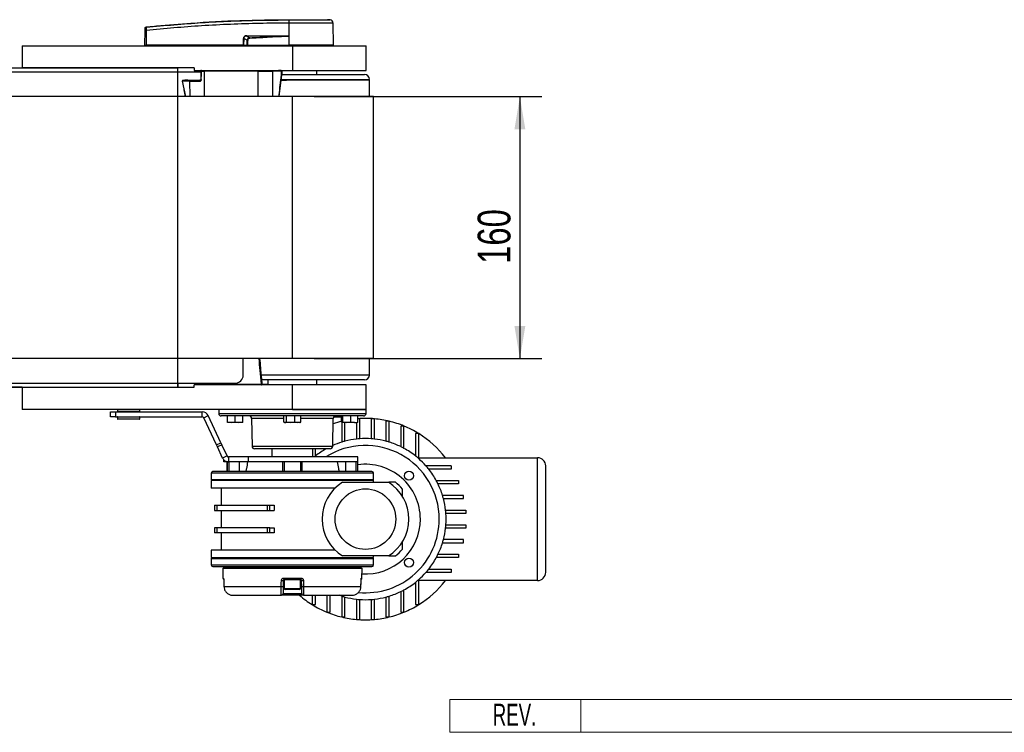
# Model space of a CAD drawing. Header units: millimetres. Extents: x 0 to 420, y 0 to 297.
# Tile 4 of 17: x 176 to 266, y 66 to 131. Entities that reach past the tile are written whole.
import ezdxf
from ezdxf.enums import TextEntityAlignment as Align

# ---------------------------------------------------------------- set-up
doc = ezdxf.new("R2010")
doc.units = ezdxf.units.MM
doc.layers.add('CARTIGLIO', color=140, linetype='Continuous')
doc.layers.add('QUOTE', color=174, linetype='Continuous')
doc.styles.add('SLDTEXTSTYLE0', font='TXT', dxfattribs={"width": 0.638298})
doc.styles.add('SLDTEXTSTYLE3', font='TXT', dxfattribs={"width": 0.75})
doc.dimstyles.new('SLDDIMSTYLE0', dxfattribs={"dimtxt": 3, "dimasz": 3, "dimexe": 0, "dimexo": 0.0625, "dimgap": 0.75, "dimtad": 1, "dimlfac": 6.668144, "dimrnd": 1e-09, "dimzin": 12, "dimdsep": 46, "dimtxsty": 'SLDTEXTSTYLE3', "dimsah": 1, "dimcen": 0.09, "dimadec": 0, "dimazin": 3, "dimtfac": 1, "dimtdec": 3, "dimtofl": 0, "dimtmove": 0, "dimatfit": 3, "dimfxl": 0, "dimfrac": 2, "dimtolj": 1, "dimtzin": 12, "dimarcsym": 0})

# ---------------------------------------------------------------- blocks, each defined once
blk = doc.blocks.new('SW_NOTE_0_27')
at = {"layer": 'CARTIGLIO', "color": 0, "insert": (2.34, 2.578), "char_height": 2, "attachment_point": 2, "style": 'SLDTEXTSTYLE0'}
blk.add_mtext('REV.', dxfattribs=at)
blk = doc.blocks.new('Cartiglio ALUSIC')
at = {"color": 161, "linetype": 'Continuous', "lineweight": 18}
for p, q in [((113.971, 150.999), (113.971, 153.999)), ((113.971, 153.999), (313.621, 153.999)), ((125.971, 153.999), (125.971, 150.999)), ((113.971, 150.999), (313.621, 150.999))]:
    blk.add_line(p, q, dxfattribs=at)
at = {"layer": 'CARTIGLIO', "color": 140}
blk.add_blockref('SW_NOTE_0_27', (117.568, 151.037), dxfattribs=at)
at = {"layer": 'CARTIGLIO', "color": 140, "style": 'SLDTEXTSTYLE0', "width": 0.638298}
for tag, height, p in [('AUTOATTR1', 3.5, (223.449, 133.7)), ('AUTOATTR2', 3.5, (221.77, 127.422)), ('AUTOATTR11', 3.5, (222.862, 121.411)), ('AUTOATTR8', 4, (219.244, 110.003)), ('AUTOATTR9', 4, (218.122, 100.423)), ('AUTOATTR0', 4, (249.033, 100.312))]:
    blk.add_attdef(tag, text='', height=height, dxfattribs=at).set_placement(p, align=Align.TOP_CENTER)
at = {"layer": 'CARTIGLIO', "color": 140}
for tag in ['AUTOATTR13', 'AUTOATTR12', 'AUTOATTR10', 'AUTOATTR7', 'AUTOATTR6', 'AUTOATTR5', 'AUTOATTR4', 'AUTOATTR3']:
    blk.add_attdef(tag, (0, 0), '', height=4, dxfattribs=at)
blk = doc.blocks.new('_D_1')
at = {"layer": 'QUOTE'}
for p, q in [((202.782, 124.388), (223.605, 124.388)), ((221.605, 124.388), (221.605, 100.393)), ((202.782, 100.393), (223.605, 100.393))]:
    blk.add_line(p, q, dxfattribs=at)
for points in [[(221.605, 124.388), (221.105, 121.388), (222.105, 121.388)], [(221.605, 100.393), (222.105, 103.393), (221.105, 103.393)]]:
    blk.add_solid(points, dxfattribs=at)
at = {"layer": 'QUOTE', "insert": (217.738, 109.065), "char_height": 3, "attachment_point": 1, "rotation": 90, "style": 'SLDTEXTSTYLE3'}
blk.add_mtext('160', dxfattribs=at)

msp = doc.modelspace()

# ---------------------------------------------------------------- linework, layer by layer
at = {"color": 7, "linetype": 'Continuous', "lineweight": 25}
for p, q in [((187.4069, 130.7722), (187.4068, 130.7722)), ((187.4069, 130.7722), (187.4116, 130.7727)), ((200.4685, 131.12), (200.4441, 131.12)), ((200.4685, 131.12), (200.467, 129.1117)), ((200.4687, 131.4361), (200.4689, 131.4361)), ((204.2448, 131.4155), (203.9839, 131.4361)), ((204.5305, 129.1117), (204.5129, 131.1199)), ((187.2856, 129.1117), (187.2973, 130.4545)), ((187.4072, 130.4545), (187.3955, 129.1117)), ((200.1399, 129.9237), (196.6206, 129.9237)), ((196.6206, 129.9237), (196.8843, 129.7866)), ((196.6225, 129.9624), (200.1419, 129.9624)), ((200.459, 129.9444), (200.4591, 129.9361)), ((200.4591, 129.9361), (200.4663, 129.1117)), ((176.0374, 129.0367), (176.0374, 127.0121)), ((176.0374, 129.0367), (200.782, 129.0367)), ((181.7943, 129.0404), (181.7943, 129.0367)), ((183.3107, 129.0367), (183.3107, 129.0404)), ((187.2856, 129.1117), (187.3955, 129.1117)), ((187.3586, 129.1117), (187.3599, 129.0367)), ((196.2909, 129.1117), (187.3955, 129.1117)), ((187.401, 129.1117), (187.4011, 129.0367)), ((196.2909, 129.1117), (196.2933, 129.717)), ((196.319, 129.1117), (196.2909, 129.1117)), ((196.2968, 129.1117), (196.2969, 129.0367)), ((196.3213, 129.717), (196.319, 129.1117)), ((196.319, 129.1117), (196.6533, 129.1117)), ((196.6377, 129.5526), (196.3213, 129.717)), ((196.3708, 129.1117), (196.3717, 129.0367)), ((196.6648, 129.1117), (200.4663, 129.1117)), ((196.6883, 129.1117), (196.6888, 129.0367)), ((200.467, 129.1117), (200.4663, 129.1117)), ((204.5305, 129.1117), (200.467, 129.1117)), ((200.4701, 129.1117), (200.4701, 129.0367)), ((200.782, 129.0367), (200.782, 126.7872)), ((200.782, 129.0367), (207.5305, 129.0367)), ((204.4561, 129.0367), (204.4574, 129.1117)), ((207.5305, 126.7872), (207.5305, 129.0367)), ((192.3939, 126.6372), (71.0607, 126.6372)), ((90.5564, 127.0121), (176.0374, 127.0121)), ((191.7839, 127.0121), (176.0374, 127.0121)), ((190.2843, 126.6372), (190.2843, 127.0121)), ((190.2843, 126.6672), (192.2673, 126.6672)), ((191.7839, 127.0121), (191.7839, 126.7872)), ((191.7839, 126.7872), (192.415, 126.7872)), ((192.2648, 126.6372), (192.2643, 126.6509)), ((192.3406, 126.6372), (192.3393, 126.7109)), ((192.4647, 126.7148), (192.3883, 126.7148)), ((192.3883, 126.7148), (192.3896, 126.6372)), ((192.391, 126.5569), (192.4014, 125.9597)), ((192.4609, 126.7872), (192.415, 126.7872)), ((192.4609, 126.7872), (192.5233, 126.7872)), ((192.4646, 126.7109), (192.4647, 126.7148)), ((192.5233, 126.7872), (192.7084, 126.7872)), ((192.7084, 126.7872), (192.7084, 126.7109)), ((192.7084, 126.7872), (197.6482, 126.7872)), ((197.6482, 126.7109), (192.7084, 126.7109)), ((192.7084, 126.7109), (192.712, 124.3877)), ((197.6446, 124.3877), (197.6482, 126.7109)), ((197.6482, 126.7872), (197.6482, 126.7109)), ((197.6482, 126.7872), (198.937, 126.7872)), ((198.937, 126.7872), (199.5204, 126.7872)), ((198.9501, 126.7109), (198.9465, 124.3877)), ((199.7777, 126.7109), (198.9501, 126.7109)), ((199.5204, 126.7872), (200.782, 126.7872)), ((199.5819, 124.3877), (199.8029, 126.3489)), ((199.7777, 126.3521), (199.7777, 126.7109)), ((199.7988, 126.4123), (207.3805, 126.4123)), ((199.8025, 126.7351), (199.8025, 126.7114)), ((199.8025, 126.7114), (199.8025, 126.3526)), ((200.782, 126.7872), (207.5305, 126.7872)), ((203.0315, 126.4123), (203.0315, 126.7872)), ((191.4079, 125.8111), (190.7055, 125.8111)), ((190.7055, 125.8111), (190.9895, 124.3877)), ((191.2249, 125.8874), (191.4209, 125.8874)), ((191.4101, 124.3877), (191.4079, 125.8111)), ((191.4209, 125.8874), (192.3355, 125.8874)), ((192.3751, 125.9579), (192.378, 125.9608)), ((192.4014, 125.9597), (192.4081, 125.9597)), ((207.8304, 125.8874), (199.7499, 125.8874)), ((199.7523, 125.9024), (199.8439, 125.9024)), ((199.7581, 125.9624), (204.7045, 125.9624)), ((199.8439, 125.9024), (199.8439, 125.9624)), ((199.8439, 125.9024), (200.1466, 125.9024)), ((200.1466, 125.9024), (200.1466, 125.9624)), ((200.1466, 125.9024), (200.1656, 125.9024)), ((200.1656, 125.9024), (200.1656, 125.9624)), ((200.1656, 125.9024), (200.2492, 125.9024)), ((200.2492, 125.8874), (200.2492, 125.9624)), ((204.7045, 125.9624), (207.8304, 125.9624)), ((206.9972, 125.8874), (206.9972, 125.9624)), ((207.2837, 125.8874), (207.2837, 125.9624)), ((207.3055, 125.8874), (207.3055, 125.9624)), ((207.8471, 124.3877), (207.8304, 125.8874)), ((200.782, 124.3877), (65.8119, 124.3877)), ((190.8376, 125.0226), (190.9642, 124.3877)), ((200.782, 100.393), (200.782, 124.3877)), ((208.2053, 124.3877), (200.782, 124.3877)), ((208.2053, 100.393), (208.2053, 124.3877)), ((200.782, 100.393), (65.8119, 100.393)), ((196.2829, 98.8933), (196.2829, 100.393)), ((208.2053, 100.393), (200.782, 100.393)), ((207.8304, 98.8933), (207.8471, 100.393)), ((207.8304, 98.8933), (197.931, 98.8933)), ((205.9161, 98.8933), (197.9354, 98.8933)), ((207.3805, 98.4434), (197.9716, 98.4434)), ((198.5324, 98.4434), (198.5324, 97.9935)), ((203.0315, 97.9935), (203.0315, 98.4434)), ((207.8304, 98.8933), (205.9161, 98.8933)), ((71.0607, 98.1435), (195.5331, 98.1435)), ((176.0374, 97.7686), (90.5564, 97.7686)), ((176.0374, 97.7686), (176.0374, 95.744)), ((176.0374, 97.7686), (191.7839, 97.7686)), ((190.2843, 98.1435), (190.2843, 97.7686)), ((192.2673, 98.1135), (190.2843, 98.1135)), ((191.7839, 97.7686), (191.7839, 97.9935)), ((200.782, 97.9935), (191.7839, 97.9935)), ((192.2643, 98.1298), (192.2648, 98.1435)), ((192.3393, 98.0698), (192.3406, 98.1435)), ((192.3402, 98.057), (192.3408, 98.0535)), ((192.4156, 98.1435), (192.4143, 98.0698)), ((192.4143, 98.0698), (197.9388, 98.0698)), ((192.4143, 98.0698), (192.4143, 97.9935)), ((197.9388, 98.0698), (197.9388, 97.9935)), ((198.0094, 98.0698), (198.5324, 98.0698)), ((200.782, 95.744), (200.782, 97.9935)), ((207.5305, 97.9935), (200.782, 97.9935)), ((207.5305, 95.744), (207.5305, 97.9935)), ((200.782, 95.744), (176.0374, 95.744)), ((181.7943, 95.744), (181.7943, 95.7403)), ((183.3107, 95.7403), (183.3107, 95.744)), ((184.766, 95.7164), (184.7577, 95.5589)), ((184.7577, 95.5589), (186.824, 95.5589)), ((184.7826, 95.7164), (184.766, 95.7164)), ((186.8157, 95.7164), (184.7826, 95.7164)), ((186.824, 95.5589), (186.8157, 95.7164)), ((194.0334, 95.744), (194.0401, 95.3652)), ((200.782, 95.744), (207.5305, 95.744)), ((207.5305, 95.744), (200.782, 95.744)), ((207.5238, 95.3652), (207.5305, 95.744)), ((184.1412, 95.0699), (184.1412, 95.5198)), ((184.1412, 95.5198), (184.5911, 95.5198)), ((184.5911, 95.0699), (184.1412, 95.0699)), ((184.5911, 95.5198), (184.5911, 95.0699)), ((184.5911, 95.5198), (192.5321, 95.5198)), ((184.5911, 95.0699), (192.5321, 95.0699)), ((184.7577, 95.0309), (184.766, 94.8734)), ((186.824, 95.0309), (184.7577, 95.0309)), ((184.766, 94.8734), (186.8157, 94.8734)), ((184.804, 95.5273), (184.7877, 95.5273)), ((184.7877, 95.0624), (186.794, 95.0624)), ((184.8121, 94.845), (184.7959, 94.845)), ((186.794, 95.5273), (184.804, 95.5273)), ((186.7858, 94.845), (184.8121, 94.845)), ((184.8761, 95.5273), (184.8761, 95.5198)), ((184.8761, 95.0699), (184.8761, 95.0624)), ((186.7056, 95.5198), (186.7056, 95.5273)), ((186.7056, 95.0624), (186.7056, 95.0699)), ((186.8157, 94.8734), (186.824, 95.0309)), ((192.5321, 95.0699), (192.5321, 95.5198)), ((192.668, 94.9833), (193.0758, 95.1735)), ((193.8262, 92.4997), (192.668, 94.9833)), ((194.2339, 92.6898), (193.0758, 95.1735)), ((194.0401, 95.3652), (207.5238, 95.3652)), ((200.782, 95.1442), (194.265, 95.1442)), ((194.8369, 94.5833), (194.8369, 95.1442)), ((194.845, 94.5833), (194.845, 95.1442)), ((195.5412, 94.5833), (195.5412, 95.1442)), ((196.2293, 94.5833), (196.2293, 95.1442)), ((197.0471, 94.9232), (197.0917, 92.3659)), ((200.0031, 94.9232), (197.0471, 94.9232)), ((200.0031, 94.5833), (200.0031, 95.1442)), ((200.2371, 94.5833), (200.2371, 95.1442)), ((207.2989, 95.1442), (200.782, 95.1442)), ((201.0159, 94.5833), (201.0159, 95.1442)), ((201.5608, 94.5833), (201.5608, 95.1442)), ((204.5168, 94.9232), (201.5608, 94.9232)), ((204.4722, 92.3659), (204.5168, 94.9232)), ((205.0898, 95.0692), (205.1503, 95.0692)), ((205.1068, 95.0692), (205.1081, 95.1442)), ((205.1503, 95.0692), (205.1508, 95.1442)), ((205.1503, 95.0692), (205.2903, 95.0692)), ((205.2903, 94.5833), (205.2903, 95.1442)), ((205.4001, 94.5833), (205.4001, 95.1442)), ((206.1406, 94.5833), (206.1406, 95.1442)), ((206.7713, 94.5833), (206.7713, 95.1442)), ((206.9456, 94.8823), (206.7713, 94.8823)), ((206.9456, 93.0559), (206.9456, 94.8823)), ((207.9954, 94.8823), (207.9954, 93.0559)), ((208.2953, 94.8823), (207.9954, 94.8823)), ((208.2953, 93.0284), (208.2953, 94.8823)), ((209.3451, 94.6592), (209.3451, 92.8325)), ((209.645, 94.6592), (209.3451, 94.6592)), ((209.645, 92.7469), (209.645, 94.6592)), ((194.8409, 94.5443), (194.841, 94.5443)), ((195.1931, 94.5443), (194.841, 94.5443)), ((194.845, 94.5833), (195.1931, 94.5443)), ((195.1931, 94.5443), (195.5412, 94.5833)), ((195.8852, 94.5443), (195.1931, 94.5443)), ((195.5412, 94.5833), (195.8852, 94.5443)), ((195.8852, 94.5443), (196.2293, 94.5833)), ((196.2252, 94.5443), (195.8852, 94.5443)), ((196.2253, 94.5443), (196.2253, 94.5443)), ((200.0581, 94.5559), (200.0898, 94.5443)), ((200.1201, 94.5443), (200.0898, 94.5443)), ((200.6265, 94.5443), (200.1201, 94.5443)), ((200.2371, 94.5833), (200.6265, 94.5443)), ((200.6265, 94.5443), (201.0159, 94.5833)), ((201.2883, 94.5443), (200.6265, 94.5443)), ((201.0159, 94.5833), (201.2883, 94.5443)), ((201.2883, 94.5443), (201.5608, 94.5833)), ((201.4741, 94.5443), (201.2883, 94.5443)), ((201.4741, 94.5443), (201.5058, 94.5559)), ((205.296, 94.5826), (205.296, 92.7469)), ((205.332, 94.5467), (205.3386, 94.5443)), ((205.7703, 94.5443), (205.3452, 94.5443)), ((205.4001, 94.5833), (205.7703, 94.5443)), ((205.5959, 92.8325), (205.5959, 94.5443)), ((205.7703, 94.5443), (206.1406, 94.5833)), ((206.4559, 94.5443), (205.7703, 94.5443)), ((206.1406, 94.5833), (206.4559, 94.5443)), ((206.4559, 94.5443), (206.7713, 94.5833)), ((206.4559, 94.5443), (206.7229, 94.5443)), ((206.6457, 94.5443), (206.6457, 93.0284)), ((210.6948, 94.2193), (210.6948, 92.3329)), ((210.9947, 94.2193), (210.6948, 94.2193)), ((210.9947, 92.1786), (210.9947, 94.2193)), ((212.0445, 93.5262), (212.0445, 91.4858)), ((212.3444, 93.5262), (212.0445, 93.5262)), ((212.3444, 91.2357), (212.3444, 93.5262)), ((193.8262, 92.4997), (194.2339, 92.6898)), ((193.9118, 92.316), (193.8262, 92.4997)), ((194.3196, 92.5062), (193.9118, 92.316)), ((194.3896, 91.2915), (193.9118, 92.316)), ((194.2339, 92.6898), (194.3196, 92.5062)), ((194.7973, 91.4816), (194.3196, 92.5062)), ((197.0917, 92.3659), (204.4722, 92.3659)), ((200.782, 92.1448), (197.3167, 92.1448)), ((198.9074, 92.1448), (198.9074, 91.395)), ((204.2472, 92.1448), (200.782, 92.1448)), ((202.6565, 91.395), (202.6565, 92.1448)), ((202.8965, 91.4858), (202.8965, 92.1448)), ((194.7973, 91.4816), (194.3896, 91.2915)), ((194.5079, 90.9451), (194.5079, 91.1274)), ((194.9332, 91.395), (194.9332, 90.9451)), ((196.7293, 91.395), (194.9332, 91.395)), ((196.7293, 91.395), (196.7293, 90.9451)), ((206.7806, 91.395), (196.7293, 91.395)), ((206.7806, 90.9451), (206.7806, 91.395)), ((212.3444, 91.32), (223.217, 91.32)), ((223.217, 80.0725), (223.217, 91.32)), ((194.6579, 90.9451), (194.5079, 90.9451)), ((194.6579, 91.0178), (194.6579, 90.9451)), ((194.9332, 90.9451), (194.6579, 90.9451)), ((194.7833, 90.9451), (194.7833, 90.0453)), ((194.8328, 90.0453), (194.8328, 90.9451)), ((196.7293, 90.9451), (194.9332, 90.9451)), ((194.9815, 90.0453), (194.9815, 90.9451)), ((195.908, 90.9451), (195.908, 90.0453)), ((206.7806, 90.9451), (196.7293, 90.9451)), ((199.8822, 90.9451), (199.8822, 90.0453)), ((200.0129, 90.9451), (200.0129, 90.0453)), ((201.551, 90.9451), (200.0129, 90.9451)), ((201.551, 90.0453), (201.551, 90.9451)), ((201.6818, 90.0453), (201.6818, 90.9451)), ((205.6559, 90.9451), (205.6559, 90.0453)), ((206.5824, 90.9451), (206.5824, 90.0453)), ((206.7311, 90.9451), (206.7311, 90.0453)), ((206.7806, 90.9451), (206.7311, 90.9451)), ((206.7806, 90.0453), (206.7806, 90.9451)), ((215.3004, 90.5702), (213.0099, 90.5702)), ((215.3004, 90.2703), (213.26, 90.2703)), ((215.3004, 90.5702), (215.3004, 90.2703)), ((223.9668, 80.8224), (223.9668, 90.5702)), ((193.3586, 89.8953), (193.3586, 89.2955)), ((208.2053, 89.8953), (193.3586, 89.8953)), ((193.3586, 89.2955), (193.4336, 89.2205)), ((208.2053, 89.2955), (193.3586, 89.2955)), ((208.0553, 90.0453), (193.5086, 90.0453)), ((208.1303, 89.2205), (208.2053, 89.2955)), ((208.2053, 89.2955), (208.2053, 89.8953)), ((193.3586, 89.2205), (193.3586, 88.5456)), ((208.2053, 89.2205), (193.3586, 89.2205)), ((204.7001, 88.5456), (193.3586, 88.5456)), ((194.2584, 88.5456), (194.2584, 86.9665)), ((205.3709, 89.0705), (209.57, 89.0705)), ((208.2053, 89.0705), (208.2053, 89.2205)), ((210.2143, 89.0705), (209.5962, 89.0705)), ((210.8447, 87.7638), (210.8447, 88.4401)), ((213.9528, 89.2205), (215.9935, 89.2205)), ((215.9935, 88.9206), (214.1071, 88.9206)), ((215.9935, 89.2205), (215.9935, 88.9206)), ((216.4334, 87.8708), (214.5211, 87.8708)), ((214.6067, 87.5709), (216.4334, 87.5709)), ((216.4334, 87.5709), (216.4334, 87.8708)), ((193.6585, 86.9665), (193.6585, 86.4866)), ((193.6585, 86.9665), (193.8884, 86.9665)), ((193.8884, 86.4866), (193.8884, 86.9665)), ((193.8884, 86.9665), (198.4635, 86.9665)), ((198.4635, 86.9665), (198.4635, 86.4866)), ((198.4635, 86.9665), (198.7263, 86.9665)), ((198.7263, 86.4866), (198.7263, 86.9665)), ((198.7263, 86.9665), (199.1216, 86.9665)), ((199.1216, 86.9665), (199.1216, 86.4866)), ((193.6585, 86.4866), (193.8884, 86.4866)), ((193.8884, 86.4866), (198.4635, 86.4866)), ((194.2584, 86.4866), (194.2584, 84.9059)), ((198.4635, 86.4866), (198.7263, 86.4866)), ((198.7263, 86.4866), (199.1216, 86.4866)), ((214.8026, 86.5211), (216.6565, 86.5211)), ((216.6565, 86.2212), (214.8301, 86.2212)), ((216.6565, 86.5211), (216.6565, 86.2212)), ((193.6585, 84.9059), (193.6585, 84.4261)), ((193.8884, 84.9059), (193.6585, 84.9059)), ((193.8884, 84.4261), (193.8884, 84.9059)), ((198.4635, 84.9059), (193.8884, 84.9059)), ((198.4635, 84.9059), (198.4635, 84.4261)), ((198.7263, 84.9059), (198.4635, 84.9059)), ((198.7263, 84.4261), (198.7263, 84.9059)), ((198.7263, 84.9059), (199.1216, 84.9059)), ((199.1216, 84.9059), (199.1216, 84.4261)), ((216.6565, 84.8715), (214.8026, 84.8715)), ((214.8301, 85.1714), (216.6565, 85.1714)), ((216.6565, 85.1714), (216.6565, 84.8715)), ((193.8884, 84.4261), (193.6585, 84.4261)), ((198.4635, 84.4261), (193.8884, 84.4261)), ((194.2584, 84.4261), (194.2584, 82.8469)), ((198.7263, 84.4261), (198.4635, 84.4261)), ((199.1216, 84.4261), (198.7263, 84.4261)), ((216.4334, 83.8217), (214.6067, 83.8217)), ((216.4334, 83.5218), (216.4334, 83.8217)), ((210.8447, 82.9525), (210.8447, 83.5985)), ((214.5211, 83.5218), (216.4334, 83.5218)), ((193.3586, 82.8469), (193.3586, 82.1721)), ((204.7001, 82.8469), (193.3586, 82.8469)), ((193.4336, 82.1721), (193.3586, 82.0971)), ((193.3586, 82.1721), (200.782, 82.1721)), ((193.3586, 82.0971), (193.3586, 81.4972)), ((193.3586, 82.0971), (208.2053, 82.0971)), ((200.782, 82.1721), (208.2053, 82.1721)), ((209.57, 82.322), (205.3709, 82.322)), ((208.2053, 82.0971), (208.1303, 82.1721)), ((208.2053, 82.1721), (208.2053, 82.322)), ((208.2053, 81.4972), (208.2053, 82.0971)), ((209.5962, 82.322), (210.2143, 82.322)), ((215.9935, 82.1721), (213.9528, 82.1721)), ((214.1071, 82.472), (215.9935, 82.472)), ((215.9935, 82.472), (215.9935, 82.1721)), ((193.3586, 81.4972), (208.2053, 81.4972)), ((193.5086, 81.3472), (208.0553, 81.3472)), ((194.409, 81.1973), (194.4169, 80.2962)), ((194.409, 81.1973), (207.1549, 81.1973)), ((194.4833, 81.2723), (194.4833, 81.1973)), ((194.4833, 81.2723), (207.0806, 81.2723)), ((194.7833, 81.3472), (194.7833, 81.2723)), ((194.8328, 81.2723), (194.8328, 81.3472)), ((194.9815, 81.2723), (194.9815, 81.3472)), ((195.908, 81.2723), (195.908, 81.3472)), ((196.5313, 81.2723), (196.5172, 81.3472)), ((199.8822, 81.3472), (199.8822, 81.2723)), ((200.0129, 81.3472), (200.0129, 81.2723)), ((201.551, 81.2723), (201.551, 81.3472)), ((201.6818, 81.2723), (201.6818, 81.3472)), ((205.0467, 81.3472), (205.0326, 81.2723)), ((205.6559, 81.2723), (205.6559, 81.3472)), ((206.5824, 81.3472), (206.5824, 81.2723)), ((206.7311, 81.3472), (206.7311, 81.2723)), ((206.7806, 81.2723), (206.7806, 81.3472)), ((207.0806, 81.1973), (207.0806, 81.2723)), ((207.147, 80.2962), (207.1549, 81.1973)), ((213.26, 81.1223), (215.3004, 81.1223)), ((215.3004, 81.1223), (215.3004, 80.8224)), ((194.4169, 80.2962), (194.4651, 80.2962)), ((199.9998, 80.2962), (201.5641, 80.2962)), ((207.0988, 80.2962), (207.147, 80.2962)), ((215.3004, 80.8224), (213.0099, 80.8224)), ((194.498, 80.0747), (194.4999, 80.0751)), ((194.4991, 80.0744), (194.5054, 79.5403)), ((194.5054, 79.54), (194.5054, 79.5397)), ((194.5062, 79.5404), (199.7598, 79.5404)), ((199.9432, 80.0738), (199.9339, 79.5391)), ((200.0321, 80.0738), (199.9432, 80.0738)), ((201.5457, 80.1475), (200.0182, 80.1475)), ((200.0321, 80.1475), (200.0321, 79.3377)), ((200.0321, 79.3377), (201.5169, 79.3377)), ((201.5169, 79.3377), (201.5318, 79.3377)), ((201.5318, 79.3377), (201.5318, 80.1475)), ((201.6207, 80.0738), (201.5318, 80.0738)), ((201.63, 79.5391), (201.6207, 80.0738)), ((201.8041, 79.5404), (207.0577, 79.5404)), ((207.0585, 79.5397), (207.0648, 80.0744)), ((207.064, 80.0751), (207.0659, 80.0747)), ((212.0445, 79.9067), (212.0445, 77.8663)), ((212.3444, 77.8663), (212.3444, 80.1569)), ((223.217, 80.0725), (212.3444, 80.0725)), ((195.3412, 78.7228), (199.7723, 78.7228)), ((201.7916, 78.7228), (199.7723, 78.7228)), ((199.9222, 78.8702), (201.6417, 78.8702)), ((201.4418, 79.2477), (200.1221, 79.2477)), ((201.7916, 78.7228), (206.2227, 78.7228)), ((202.5965, 78.7228), (202.5965, 77.8663)), ((202.8965, 77.8663), (202.8965, 78.7228)), ((203.9462, 78.7228), (203.9462, 77.1732)), ((204.2462, 77.1732), (204.2462, 78.7228)), ((205.296, 78.6456), (205.296, 76.7333)), ((205.5959, 76.7333), (205.5959, 78.56)), ((209.3451, 78.56), (209.3451, 76.7333)), ((209.645, 76.7333), (209.645, 78.6456)), ((210.6948, 79.0597), (210.6948, 77.1732)), ((210.9947, 77.1732), (210.9947, 79.214)), ((202.5965, 77.8663), (202.8965, 77.8663)), ((206.6457, 78.3642), (206.6457, 76.5103)), ((206.9456, 76.5103), (206.9456, 78.3366)), ((207.9954, 78.3366), (207.9954, 76.5103)), ((208.2953, 76.5103), (208.2953, 78.3642)), ((212.0445, 77.8663), (212.3444, 77.8663)), ((203.9462, 77.1732), (204.2462, 77.1732)), ((205.296, 76.7333), (205.5959, 76.7333)), ((209.3451, 76.7333), (209.645, 76.7333)), ((210.6948, 77.1732), (210.9947, 77.1732)), ((206.6457, 76.5103), (206.9456, 76.5103)), ((207.9954, 76.5103), (208.2953, 76.5103))]:
    msp.add_line(p, q, dxfattribs=at)
at = {"color": 7, "linetype": 'Continuous'}
for p, q in [((76.3095, 127.0121), (190.2843, 127.0121)), ((190.2843, 97.7686), (190.2843, 127.0121)), ((76.3095, 97.7686), (190.2843, 97.7686))]:
    msp.add_line(p, q, dxfattribs=at)
at = {"color": 7, "linetype": 'Continuous', "lineweight": 25, "flags": 128}
for points in [[(200.1399, 129.9237), (200.3187, 129.9306), (200.4591, 129.9361)], [(199.777, 126.7504), (199.7822, 126.7497), (199.787, 126.7486), (199.7915, 126.7471), (199.7953, 126.7452), (199.7984, 126.7429), (199.8006, 126.7405), (199.802, 126.7378), (199.8025, 126.7351)], [(194.4991, 80.0744), (194.4982, 80.0746), (194.498, 80.0747)], [(194.4999, 80.0751), (194.5034, 79.7753), (194.5062, 79.5404)], [(194.5054, 79.5397), (194.5044, 79.5399), (194.5062, 79.5404)], [(199.7598, 79.5404), (199.7652, 79.8403), (199.7694, 80.0751)], [(201.7945, 80.0751), (201.7999, 79.7753), (201.8041, 79.5404)], [(207.0577, 79.5404), (207.0613, 79.8403), (207.064, 80.0751)], [(207.0577, 79.5404), (207.0595, 79.5399), (207.0585, 79.5397)], [(207.0659, 80.0747), (207.0657, 80.0746), (207.0648, 80.0744)], [(205.296, 78.6456), (205.1614, 78.6885), (205.0598, 78.7228)]]:
    msp.add_lwpolyline(points, dxfattribs=at)
at = {"color": 7, "linetype": 'Continuous', "lineweight": 25}
for centre, radius in [((211.4471, 89.6729), 0.4124), ((207.4705, 85.6963), 2.7744), ((211.4471, 81.7197), 0.4124)]:
    msp.add_circle(centre, radius, dxfattribs=at)
for centre, radius, start, end in [((187.4185, 130.6303), 0.1196, 96.104195, 179.384141), ((201.5707, 131.1833), 1.1283, 168.120168, 183.219012), ((206.5506, 130.722), 6.1235, 173.303191, 173.496611), ((201.5952, 131.1826), 1.1284, 168.081743, 183.180073), ((204.213, 131.1173), 0.2999, 0.500011, 83.923128), ((187.3523, 127.1344), 3.3206, 89.051899, 90.948101), ((196.3118, 129.9584), 0.3107, 353.585658, 0.74759), ((93.3038, 124.7805), 103.7014, 2.731259, 2.766996), ((199.8312, 129.9584), 0.3107, 353.585658, 0.74759), ((196.3073, 133.5367), 3.8197, 269.78976, 270.21024), ((192.2712, 126.7191), 0.0686, 264.252632, 353.075499), ((192.2673, 126.7422), 0.075, 270, 348.463041), ((192.4143, 126.7122), 0.075, 90, 181), ((192.462, 126.7134), 0.0737, 90.884291, 178.939463), ((198.8299, 126.7296), 0.1216, 351.131749, 28.236012), ((199.6888, 126.7745), 0.0915, 344.727976, 353.575676), ((199.7832, 127.0373), 0.3265, 269.034179, 273.385538), ((199.7832, 126.6785), 0.3265, 269.034179, 273.385538), ((199.5907, 124.7513), 1.6116, 82.456159, 83.336452), ((199.7725, 126.7351), 0.03, 0, 76.231876), ((199.7725, 126.3526), 0.03, 353.13485, 360), ((207.3805, 125.9624), 0.4499, 0, 90), ((190.8556, 125.0537), 0.7721, 101.20982, 102.804415), ((191.5281, 125.8298), 0.1216, 151.763988, 188.868251), ((192.3037, 125.9617), 0.0743, 270.463929, 359.311086), ((192.3277, 125.9611), 0.0737, 270.884291, 358.939463), ((192.3344, 125.9611), 0.0737, 270.884291, 358.939463), ((195.5331, 98.8933), 0.7498, 270, 0), ((207.3805, 98.8933), 0.4499, 270, 0), ((192.2712, 98.0616), 0.0686, 6.924501, 95.747368), ((192.2673, 98.0385), 0.075, 11.536959, 90), ((192.3768, 96.9955), 1.075, 88.001617, 91.998383), ((192.4143, 98.0685), 0.075, 179, 270), ((197.9388, 98.0685), 0.075, 270, 5.18942), ((198.0406, 97.1928), 0.883, 91.762017, 96.622174), ((184.7877, 95.5573), 0.03, 177, 270), ((184.7959, 95.7148), 0.03, 102.687408, 177), ((186.7858, 95.7148), 0.03, 3, 77.312592), ((186.794, 95.5573), 0.03, 270, 3), ((184.7877, 95.0324), 0.03, 90, 183), ((184.7959, 94.875), 0.03, 183, 270), ((186.7858, 94.875), 0.03, 270, 357), ((186.794, 95.0324), 0.03, 357, 90), ((192.5321, 94.92), 0.5999, 25, 90), ((192.5321, 94.92), 0.15, 25, 90), ((194.265, 95.3691), 0.225, 181, 270), ((196.8222, 94.9192), 0.225, 1, 90), ((207.4705, 85.6963), 9.223, 103.637155, 108.734606), ((204.7417, 94.9192), 0.225, 90, 179), ((207.4705, 85.6963), 9.223, 84.869132, 94.347769), ((207.2989, 95.3691), 0.225, 270, 359), ((207.4705, 85.6963), 9.223, 76.362845, 84.869132), ((207.4705, 85.6963), 9.223, 67.535321, 76.362845), ((207.4705, 85.6963), 9.223, 58.098856, 67.535321), ((207.4705, 85.6963), 7.3784, 104.718191, 107.140475), ((207.4705, 85.6963), 7.3784, 96.418432, 104.718191), ((207.4705, 85.6963), 7.3784, 94.079365, 96.418432), ((207.4705, 85.6963), 7.3784, 85.920635, 94.079365), ((207.4705, 85.6963), 7.3784, 83.581568, 85.920635), ((207.4705, 85.6963), 7.3784, 75.281809, 83.581568), ((207.4705, 85.6963), 7.3784, 72.859525, 75.281809), ((207.4705, 85.6963), 9.223, 37.571869, 58.098856), ((197.3167, 92.3698), 0.225, 181, 270), ((207.4705, 85.6963), 7.3784, 119.075071, 128.310198), ((207.4705, 85.6963), 6.7485, 0, 122.387539), ((204.2472, 92.3698), 0.225, 270, 359), ((207.4705, 85.6963), 7.3784, 107.140475, 113.965964), ((207.4705, 85.6963), 7.3784, 64.087892, 72.859525), ((207.4705, 85.6963), 7.3784, 61.468472, 64.087892), ((207.4705, 85.6963), 7.3784, 51.689802, 61.468472), ((207.4705, 85.6963), 7.3784, 128.310198, 129.433915), ((207.4705, 85.6963), 7.3784, 48.65671, 51.689802), ((207.4705, 85.6963), 7.3784, 41.34329, 48.65671), ((223.217, 90.5702), 0.7498, 0, 90), ((207.4705, 85.6963), 5.0239, 0, 97.892416), ((207.4705, 85.6963), 7.3784, 38.310198, 41.34329), ((207.4705, 85.6963), 7.3784, 28.531528, 38.310198), ((193.5086, 89.8953), 0.15, 90, 180), ((208.0553, 89.8953), 0.15, 0, 90), ((207.4705, 85.6963), 3.9741, 121.890792, 238.109208), ((207.4705, 85.6963), 3.9741, 301.890792, 58.109208), ((207.4705, 85.6963), 4.349, 39.116744, 50.883256), ((207.4705, 85.6963), 7.3784, 25.912108, 28.531528), ((207.4705, 85.6963), 7.3784, 17.140475, 25.912108), ((207.4705, 85.6963), 7.3784, 14.718191, 17.140475), ((207.4705, 85.6963), 7.3784, 6.418432, 14.718191), ((207.4705, 85.6963), 6.7485, 264.627085, 0), ((207.4705, 85.6963), 5.0239, 266.347163, 0), ((207.4705, 85.6963), 7.3784, 4.079365, 6.418432), ((207.4705, 85.6963), 7.3784, 355.920635, 4.079365), ((207.4705, 85.6963), 7.3784, 345.281809, 353.581568), ((207.4705, 85.6963), 7.3784, 353.581568, 355.920635), ((207.4705, 85.6963), 7.3784, 342.859525, 345.281809), ((207.4705, 85.6963), 4.349, 309.116744, 320.883256), ((207.4705, 85.6963), 7.3784, 334.087892, 342.859525), ((207.4705, 85.6963), 7.3784, 321.689802, 331.468472), ((207.4705, 85.6963), 7.3784, 331.468472, 334.087892), ((193.5086, 81.4972), 0.15, 180, 270), ((208.0553, 81.4972), 0.15, 270, 0), ((207.4705, 85.6963), 7.3784, 318.65671, 321.689802), ((194.5668, 80.2975), 0.15, 180.5, 239.656256), ((194.616, 80.2974), 0.1508, 180.483929, 208.017591), ((200.3152, 80.2598), 0.3175, 173.421252, 200.711868), ((201.2487, 80.2598), 0.3175, 339.288132, 6.578748), ((206.9971, 80.2975), 0.15, 300.228465, 359.5), ((206.9479, 80.2974), 0.1508, 332.086988, 359.516), ((207.4705, 85.6963), 7.3784, 311.34329, 318.65671), ((223.217, 80.8224), 0.7498, 270, 0), ((199.8762, 83.4447), 3.906, 268.292536, 270.845926), ((199.8857, 83.983), 3.9096, 268.294895, 270.84236), ((200.1221, 79.3377), 0.09, 180, 270), ((201.4418, 79.3377), 0.09, 270, 0), ((201.6782, 83.983), 3.9096, 269.15764, 271.705105), ((201.6877, 83.4447), 3.906, 269.154074, 271.707464), ((207.4705, 85.6963), 7.3784, 298.531528, 308.310198), ((207.4705, 85.6963), 7.3784, 308.310198, 311.34329), ((207.4705, 85.6963), 9.223, 301.901144, 322.428131), ((199.7723, 78.8728), 0.15, 270, 359), ((207.4705, 85.6963), 9.223, 229.121365, 238.098856), ((201.7916, 78.8728), 0.15, 181, 270), ((207.4705, 85.6963), 7.3784, 252.859525, 255.281809), ((207.4705, 85.6963), 7.3784, 255.281809, 263.581568), ((207.4705, 85.6963), 7.3784, 276.418432, 284.718191), ((207.4705, 85.6963), 7.3784, 284.718191, 287.140475), ((207.4705, 85.6963), 7.3784, 287.140475, 295.912108), ((207.4705, 85.6963), 7.3784, 295.912108, 298.531528), ((207.4705, 85.6963), 9.223, 238.098856, 247.535321), ((207.4705, 85.6963), 7.3784, 263.581568, 265.920635), ((207.4705, 85.6963), 7.3784, 265.920635, 274.079365), ((207.4705, 85.6963), 7.3784, 274.079365, 276.418432), ((207.4705, 85.6963), 9.223, 292.464679, 301.901144), ((207.4705, 85.6963), 9.223, 247.535321, 256.362845), ((207.4705, 85.6963), 9.223, 256.362845, 264.869132), ((207.4705, 85.6963), 9.223, 275.130868, 283.637155), ((207.4705, 85.6963), 9.223, 283.637155, 292.464679), ((207.4705, 85.6963), 9.223, 264.869132, 275.130868)]:
    msp.add_arc(centre, radius, start, end, dxfattribs=at)
for centre, major_axis, ratio, start_param, end_param in [((196.8254, 129.5642), (0.5099, -0.2508), 0.6067254, 2.2520057, 3.4288926), ((196.8216, 129.5646), (0.4824, -0.2388), 0.5569608, 2.2532184, 3.4301053), ((197.0085, 129.4674), (0.3436, -0.1828), 0.7705823, 2.3011388, 3.4780257), ((197.0085, 129.4681), (0.2999, -0.1585), 0.6630178, 2.2990506, 3.4759374), ((193.8392, 126.7122), (1.4999, 0.0013), 0.0102093, 2.8853937, 3.141762), ((192.63, 178.2154), (6.9829, 184.0772), 0.0101044, 4.424726, 4.4291882), ((192.7086, 126.7122), (7.4983, 0.0001), 0.0001745, 4.6798426, 4.7123626), ((197.648, 126.7122), (7.4983, -0.0001), 0.0001745, 4.7124154, 4.8869216), ((199.7725, 126.7122), (0, 0.075), 0.0694593, 4.6949357, 5.2466643), ((191.2249, 125.8124), (0.8571, 0), 0.0874887, 1.5707963, 2.0233487), ((192.71, 125.8124), (7.4983, 0.0001), 0.0001745, 4.5378563, 4.6673375), ((193.8523, 125.9624), (1.4999, -0.0013), 0.0102087, 3.3268918, 3.398148)]:
    msp.add_ellipse(centre, major_axis=major_axis, ratio=ratio, start_param=start_param, end_param=end_param, dxfattribs=at)
for points, knots in [([(187.2991, 130.6539), (187.2992, 130.6581), (187.3, 130.6759), (187.3092, 130.7066), (187.3333, 130.7399), (187.3669, 130.7641), (187.3935, 130.7695), (187.4068, 130.7722)], [0, 0, 0, 0, 0.0716067, 0.3068114, 0.5378745, 0.7689372, 1, 1, 1, 1]), ([(187.4057, 130.7492), (187.4049, 130.7426), (187.4032, 130.7294), (187.4025, 130.6696), (187.4034, 130.5881), (187.4053, 130.5114), (187.4068, 130.4663), (187.4072, 130.4545)], [0, 0, 0, 0, 0.2296881, 0.4595969, 0.6887793, 0.9180889, 1, 1, 1, 1]), ([(187.4057, 130.7492), (189.0945, 130.9033), (191.6684, 131.1382), (195.1367, 131.311), (197.8021, 131.4025), (199.5763, 131.4025), (200.4665, 131.4156), (200.4665, 131.4156)], [0, 0, 0, 0, 0.3887669, 0.5925279, 0.7962893, 0.9999993, 1, 1, 1, 1]), ([(187.4068, 130.7722), (187.4067, 130.7718), (187.4064, 130.7702), (187.406, 130.7581), (187.4057, 130.7492)], [0, 0, 0, 0, 0.2638842, 1, 1, 1, 1]), ([(187.4069, 130.7722), (187.4572, 130.7773), (187.7681, 130.8089), (189.1322, 130.942), (191.935, 131.171), (195.9787, 131.391), (198.9714, 131.4211), (200.4687, 131.4361)], [0, 0, 0, 0, 0.0117013, 0.0722088, 0.3141935, 0.6568871, 1, 1, 1, 1]), ([(200.4441, 131.12), (199.5578, 131.1144), (197.7851, 131.1034), (195.1269, 131.0166), (191.6642, 130.8426), (189.0941, 130.6083), (187.4072, 130.4545)], [0, 0, 0, 0, 0.2036202, 0.4072406, 0.6109477, 1, 1, 1, 1]), ([(200.4665, 131.4156), (200.4665, 131.4156), (200.4747, 131.4156), (200.4829, 131.4156), (200.4911, 131.4156)], [0, 0, 0, 0, 0.0003655, 1, 1, 1, 1]), ([(204.5129, 131.1199), (204.503, 131.1199), (204.4828, 131.12), (204.3201, 131.12), (204.0627, 131.1198), (203.7129, 131.1199), (203.2769, 131.12), (202.7742, 131.1198), (202.2102, 131.12), (201.6291, 131.1199), (201.0407, 131.1199), (200.6607, 131.1199), (200.4685, 131.12)], [0, 0, 0, 0, 0.100465, 0.2038434, 0.3043094, 0.4076889, 0.5081552, 0.611535, 0.7120023, 0.8153833, 0.9066108, 1, 1, 1, 1]), ([(200.4689, 131.4361), (200.6916, 131.4361), (201.1375, 131.4361), (201.7945, 131.4361), (202.4051, 131.4361), (202.9481, 131.4361), (203.3954, 131.4361), (203.729, 131.4361), (203.9447, 131.4361), (203.9708, 131.4361), (203.9839, 131.4361)], [0, 0, 0, 0, 0.1248804, 0.2501396, 0.3746494, 0.4998125, 0.6247642, 0.7495577, 0.8749238, 1, 1, 1, 1]), ([(200.4911, 131.4156), (200.6674, 131.4156), (201.02, 131.4155), (201.5635, 131.4156), (202.1046, 131.4156), (202.6265, 131.4154), (203.095, 131.4156), (203.4991, 131.4156), (203.8249, 131.4155), (204.0642, 131.4157), (204.2157, 131.4155), (204.2351, 131.4155), (204.2448, 131.4155)], [0, 0, 0, 0, 0.0923036, 0.1846071, 0.2865385, 0.3884688, 0.490398, 0.5923288, 0.694247, 0.7961664, 0.8980845, 1, 1, 1, 1]), ([(187.2973, 130.4545), (187.2974, 130.4616), (187.2976, 130.4888), (187.298, 130.5349), (187.2984, 130.5839), (187.2988, 130.6198), (187.2988, 130.6276), (187.2989, 130.6316)], [0, 0, 0, 0, 0.0821077, 0.3116546, 0.5407071, 0.7703697, 1, 1, 1, 1]), ([(187.2989, 130.6316), (187.2989, 130.6402), (187.299, 130.6519), (187.2991, 130.6535), (187.2991, 130.6539)], [0, 0, 0, 0, 0.7365741, 1, 1, 1, 1]), ([(196.8843, 129.7866), (197.4919, 129.8141), (198.5771, 129.8631), (199.6624, 129.9052), (200.1399, 129.9237)], [0, 0, 0, 0, 0.5599741, 1, 1, 1, 1]), ([(200.4591, 129.9361), (199.7926, 129.8916), (198.6025, 129.8121), (197.4114, 129.7495), (196.8874, 129.722)], [0, 0, 0, 0, 0.5600269, 1, 1, 1, 1]), ([(200.1419, 129.9624), (200.1725, 129.9621), (200.2633, 129.9613), (200.37, 129.9616), (200.4441, 129.9473), (200.459, 129.9444)], [0, 0, 0, 0, 0.2892673, 0.8568296, 1, 1, 1, 1]), ([(196.6377, 129.5526), (196.6465, 129.5526), (196.6622, 129.5526), (196.682, 129.5526), (196.6907, 129.5526)], [0, 0, 0, 0, 0.56, 1, 1, 1, 1]), ([(196.6533, 129.1117), (196.6485, 129.1939), (196.6399, 129.3406), (196.6384, 129.4879), (196.6377, 129.5526)], [0, 0, 0, 0, 0.560586, 1, 1, 1, 1]), ([(196.6533, 129.1117), (196.6543, 129.1117), (196.6567, 129.1117), (196.6608, 129.1117), (196.6637, 129.1117), (196.6648, 129.1117)], [0, 0, 0, 0, 0.3193957, 0.7481913, 1, 1, 1, 1]), ([(196.6907, 129.5526), (196.6884, 129.4702), (196.6843, 129.3229), (196.6707, 129.1763), (196.6648, 129.1117)], [0, 0, 0, 0, 0.5593923, 1, 1, 1, 1]), ([(192.2643, 126.6509), (192.2649, 126.6556), (192.2659, 126.665), (192.2669, 126.6665), (192.2673, 126.6672)], [0, 0, 0, 0, 0.4986238, 1, 1, 1, 1]), ([(192.4647, 126.7148), (192.4654, 126.7221), (192.4668, 126.7366), (192.4747, 126.7557), (192.4864, 126.7719), (192.5029, 126.784), (192.516, 126.7871), (192.5232, 126.7872), (192.5233, 126.7872)], [0, 0, 0, 0, 0.16794276, 0.33530291, 0.51644874, 0.7333953, 0.99473785, 1, 1, 1, 1]), ([(199.7796, 126.7639), (199.7779, 126.7644), (199.7552, 126.7717), (199.6682, 126.7816), (199.5833, 126.7848), (199.5204, 126.7872)], [0, 0, 0, 0, 0.0204518, 0.2744186, 1, 1, 1, 1]), ([(199.777, 126.7504), (199.7722, 126.7522), (199.7384, 126.7649), (199.683, 126.7755), (199.6132, 126.7838), (199.5669, 126.7864), (199.5378, 126.7871), (199.527, 126.7872), (199.5226, 126.7872), (199.5208, 126.7872), (199.5204, 126.7872)], [0, 0, 0, 0, 0.0587461, 0.4158383, 0.6438443, 0.8701248, 0.948825, 0.9796182, 0.9952492, 1, 1, 1, 1]), ([(199.5532, 124.3877), (199.5588, 124.4394), (199.6299, 125.0946), (199.7068, 125.7492), (199.7777, 126.3521)], [0, 0, 0, 0, 0.07889348, 1, 1, 1, 1]), ([(190.8501, 125.8798), (190.8303, 125.8787), (190.7903, 125.8766), (190.744, 125.8687), (190.7179, 125.8534), (190.7079, 125.843), (190.7026, 125.8319), (190.7014, 125.8227), (190.7025, 125.816), (190.7043, 125.8126), (190.7054, 125.8113), (190.7055, 125.8111)], [0, 0, 0, 0, 0.323343, 0.6499724, 0.7362313, 0.8229725, 0.8880053, 0.9381719, 0.9726728, 0.9963383, 1, 1, 1, 1]), ([(192.3568, 125.9123), (192.3549, 125.9098), (192.349, 125.9022), (192.3305, 125.8913), (192.3114, 125.8857), (192.3014, 125.8879), (192.3001, 125.8881)], [0, 0, 0, 0, 0.1732961, 0.5403181, 0.9397424, 1, 1, 1, 1]), ([(192.3723, 125.8111), (192.3725, 125.8162), (192.3732, 125.8297), (192.3701, 125.8513), (192.3619, 125.8714), (192.3499, 125.8848), (192.3404, 125.8865), (192.3355, 125.8874)], [0, 0, 0, 0, 0.1198481, 0.3183141, 0.5328656, 0.7630213, 1, 1, 1, 1]), ([(192.4324, 125.9228), (192.4306, 125.9102), (192.4265, 125.8801), (192.4032, 125.8423), (192.3821, 125.8202), (192.3725, 125.8112), (192.3723, 125.8111)], [0, 0, 0, 0, 0.291984, 0.6959149, 0.9948299, 1, 1, 1, 1]), ([(192.4081, 125.9597), (192.4126, 125.9582), (192.4218, 125.955), (192.4288, 125.9337), (192.4324, 125.9228)], [0, 0, 0, 0, 0.4885692, 1, 1, 1, 1]), ([(197.9388, 98.0698), (197.9018, 98.4819), (197.8321, 99.2561), (197.7666, 100.0307), (197.7359, 100.393)], [0, 0, 0, 0, 0.5321846, 1, 1, 1, 1]), ([(198.0158, 98.0755), (197.9952, 98.2934), (197.922, 99.0654), (197.8593, 99.8383), (197.8143, 100.393)], [0, 0, 0, 0, 0.2822209, 1, 1, 1, 1]), ([(192.2673, 98.1135), (192.2669, 98.1143), (192.2659, 98.1157), (192.2649, 98.1251), (192.2643, 98.1298)], [0, 0, 0, 0, 0.5000603, 1, 1, 1, 1]), ([(204.5783, 95.0692), (204.6165, 95.0692), (204.7087, 95.0692), (204.8556, 95.0692), (204.9908, 95.0692), (205.0762, 95.0692), (205.1092, 95.0692), (205.1032, 95.0692), (205.1019, 95.0692)], [0, 0, 0, 0, 0.1449671, 0.3501361, 0.5566205, 0.7337847, 0.938906, 1, 1, 1, 1]), ([(194.8369, 94.5833), (194.8372, 94.5785), (194.8386, 94.5552), (194.8399, 94.5491), (194.841, 94.5443)], [0, 0, 0, 0, 0.2061857, 1, 1, 1, 1]), ([(194.841, 94.5443), (194.8423, 94.5511), (194.8436, 94.5582), (194.845, 94.582), (194.845, 94.5833)], [0, 0, 0, 0, 0.9470257, 1, 1, 1, 1]), ([(196.2293, 94.5833), (196.2292, 94.582), (196.2279, 94.5582), (196.2265, 94.5511), (196.2252, 94.5443)], [0, 0, 0, 0, 0.0529743, 1, 1, 1, 1]), ([(200.0031, 94.5833), (200.0111, 94.5785), (200.0497, 94.5552), (200.089, 94.5491), (200.1201, 94.5443)], [0, 0, 0, 0, 0.20618569, 1, 1, 1, 1]), ([(200.1201, 94.5443), (200.1572, 94.5511), (200.1965, 94.5582), (200.235, 94.582), (200.2371, 94.5833)], [0, 0, 0, 0, 0.9470257, 1, 1, 1, 1]), ([(201.5608, 94.5833), (201.5587, 94.582), (201.5402, 94.5704), (201.5213, 94.5668), (201.5045, 94.5636)], [0, 0, 0, 0, 0.1101343, 1, 1, 1, 1]), ([(205.2903, 94.5833), (205.294, 94.5785), (205.3122, 94.5552), (205.3306, 94.5491), (205.3452, 94.5443)], [0, 0, 0, 0, 0.2061857, 1, 1, 1, 1]), ([(205.3452, 94.5443), (205.3626, 94.5511), (205.381, 94.5582), (205.3991, 94.582), (205.4001, 94.5833)], [0, 0, 0, 0, 0.9470257, 1, 1, 1, 1]), ([(206.7713, 94.5833), (206.7703, 94.582), (206.7522, 94.5582), (206.7338, 94.5511), (206.7164, 94.5443)], [0, 0, 0, 0, 0.0529743, 1, 1, 1, 1]), ([(196.6832, 90.9451), (196.6467, 90.7429), (196.593, 90.4457), (196.5356, 90.1423), (196.5172, 90.0453)], [0, 0, 0, 0, 0.6801683, 1, 1, 1, 1]), ([(204.8807, 90.9451), (204.9172, 90.7429), (204.9709, 90.4457), (205.0283, 90.1423), (205.0467, 90.0453)], [0, 0, 0, 0, 0.68016834, 1, 1, 1, 1]), ([(194.4651, 80.2962), (194.4685, 80.2936), (194.4752, 80.2886), (194.4855, 80.2494), (194.4939, 80.1916), (194.4987, 80.1295), (194.4996, 80.0896), (194.4999, 80.0751)], [0, 0, 0, 0, 0.2219122, 0.4427502, 0.6617521, 0.8773894, 1, 1, 1, 1]), ([(194.4834, 80.2319), (194.4835, 80.2317), (194.4837, 80.231), (194.4864, 80.2198), (194.4903, 80.195), (194.4943, 80.1612), (194.4956, 80.1338), (194.496, 80.1236)], [0, 0, 0, 0, 0.101693, 0.2710065, 0.5153563, 0.819573, 1, 1, 1, 1]), ([(199.7694, 80.0751), (199.7724, 80.1002), (199.7783, 80.1505), (199.8188, 80.2168), (199.8774, 80.2667), (199.9414, 80.2926), (199.9835, 80.2952), (199.9998, 80.2962)], [0, 0, 0, 0, 0.21190404, 0.42486415, 0.64104474, 0.86118213, 1, 1, 1, 1]), ([(201.5641, 80.2962), (201.5902, 80.2936), (201.6423, 80.2886), (201.7116, 80.2494), (201.7639, 80.1916), (201.7903, 80.1295), (201.7934, 80.0896), (201.7945, 80.0751)], [0, 0, 0, 0, 0.2219122, 0.4427502, 0.6617521, 0.8773894, 1, 1, 1, 1]), ([(207.064, 80.0751), (207.0647, 80.1002), (207.0661, 80.1505), (207.0731, 80.2168), (207.0823, 80.2667), (207.0914, 80.2926), (207.0967, 80.2952), (207.0988, 80.2962)], [0, 0, 0, 0, 0.211904, 0.4248641, 0.6410447, 0.8611821, 1, 1, 1, 1]), ([(207.0675, 80.1161), (207.0679, 80.1267), (207.0691, 80.1568), (207.0735, 80.1951), (207.0779, 80.2221), (207.0807, 80.2325), (207.0803, 80.2315), (207.0803, 80.2313)], [0, 0, 0, 0, 0.1769385, 0.5046387, 0.7707962, 0.9479323, 1, 1, 1, 1]), ([(194.496, 80.1236), (194.4967, 80.1138), (194.4978, 80.098), (194.4977, 80.0811), (194.4976, 80.0747)], [0, 0, 0, 0, 0.62158321, 1, 1, 1, 1]), ([(194.5062, 79.5404), (194.5162, 79.4486), (194.5364, 79.2649), (194.68, 79.021), (194.8899, 78.8362), (195.1236, 78.7371), (195.2789, 78.7269), (195.3412, 78.7228)], [0, 0, 0, 0, 0.2128736, 0.4254625, 0.6392063, 0.8554982, 1, 1, 1, 1]), ([(199.7723, 78.7228), (199.7694, 78.7322), (199.7636, 78.7509), (199.7584, 78.8969), (199.7564, 79.1111), (199.7573, 79.3399), (199.7591, 79.4867), (199.7598, 79.5404)], [0, 0, 0, 0, 0.2198289, 0.439994, 0.6588493, 0.8749667, 1, 1, 1, 1]), ([(199.9339, 79.5391), (199.9331, 79.4951), (199.931, 79.375), (199.9278, 79.1877), (199.9247, 79.0125), (199.9226, 78.8931), (199.9223, 78.8778), (199.9222, 78.8702)], [0, 0, 0, 0, 0.1247127, 0.34042654, 0.55918865, 0.77962349, 1, 1, 1, 1]), ([(200.0182, 80.1475), (200.0129, 80.1472), (199.9991, 80.1463), (199.9784, 80.1377), (199.9594, 80.1212), (199.9462, 80.0992), (199.9442, 80.0822), (199.9432, 80.0738)], [0, 0, 0, 0, 0.14001619, 0.36327889, 0.58147636, 0.79302006, 1, 1, 1, 1]), ([(201.6207, 80.0738), (201.6203, 80.0787), (201.6193, 80.0921), (201.6106, 80.1129), (201.5936, 80.132), (201.5712, 80.145), (201.5542, 80.1467), (201.5457, 80.1475)], [0, 0, 0, 0, 0.1194766, 0.3320203, 0.5518594, 0.7757647, 1, 1, 1, 1]), ([(201.6417, 78.8702), (201.6416, 78.8735), (201.6415, 78.8819), (201.6401, 78.9628), (201.6374, 79.114), (201.6339, 79.3136), (201.6313, 79.4639), (201.63, 79.5391)], [0, 0, 0, 0, 0.1448814, 0.3615524, 0.5753397, 0.7876427, 1, 1, 1, 1]), ([(201.8041, 79.5404), (201.8052, 79.4486), (201.8073, 79.2649), (201.8071, 79.021), (201.804, 78.8362), (201.7985, 78.7371), (201.7936, 78.7269), (201.7916, 78.7228)], [0, 0, 0, 0, 0.2128736, 0.4254625, 0.6392063, 0.8554982, 1, 1, 1, 1]), ([(206.2227, 78.7228), (206.3177, 78.7322), (206.5077, 78.7509), (206.7604, 78.8969), (206.9491, 79.1111), (207.0436, 79.3399), (207.054, 79.4867), (207.0577, 79.5404)], [0, 0, 0, 0, 0.2198289, 0.439994, 0.6588493, 0.8749667, 1, 1, 1, 1]), ([(207.0661, 80.0747), (207.066, 80.0776), (207.066, 80.0918), (207.0668, 80.1054), (207.0675, 80.1161)], [0, 0, 0, 0, 0.205893, 1, 1, 1, 1])]:
    msp.add_open_spline(points, degree=3, knots=knots, dxfattribs=at)
for points in [[(194.3896, 91.2915), (194.4178, 91.242), (194.4742, 91.1431), (194.6071, 91.033), (194.763, 90.9591), (194.8765, 90.9498), (194.9332, 90.9451)], [(194.7973, 91.4816), (194.8044, 91.4692), (194.8185, 91.4445), (194.8517, 91.417), (194.8907, 91.3985), (194.9191, 91.3962), (194.9332, 91.395)]]:
    msp.add_open_spline(points, degree=3, dxfattribs=at)

# ---------------------------------------------------------------- block references
at = {"layer": 'CARTIGLIO'}
msp.add_blockref('Cartiglio ALUSIC', (101.2063, -84.828), dxfattribs=at)

# ---------------------------------------------------------------- dimensions: what is measured, and where the dimension line sits
at = {"layer": 'QUOTE'}
dim = msp.add_linear_dim(base=(219.2238, 100.393), p1=(200.782, 124.3877), p2=(200.782, 100.393), angle=90, dimstyle='SLDDIMSTYLE0', dxfattribs=at)
dim.commit()
dim.dimension.update_dxf_attribs({"geometry": '_D_1', "text_midpoint": (219.2238, 112.3904), "dimtype": 160})

doc.saveas('drawing.dxf')
